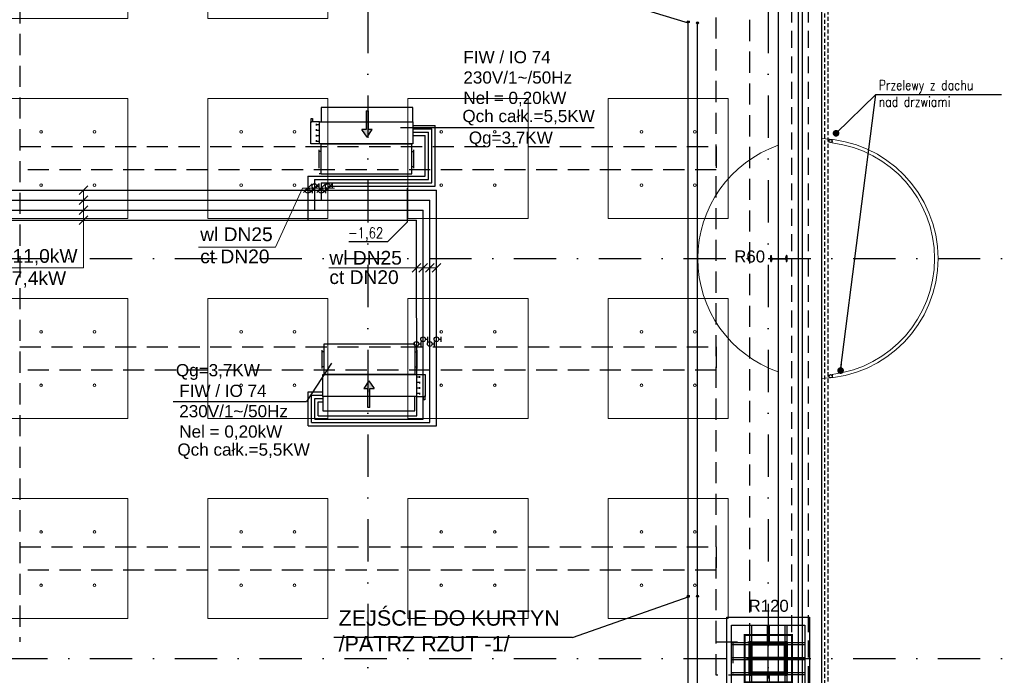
# Model space of a CAD drawing. Header units: centimetres. Extents: x -10702 to 24628, y -4437 to 19798.
# Tile 48 of 92: x 12338 to 13814, y 6175 to 7158. Entities that reach past the tile are written whole.
import ezdxf

# ---------------------------------------------------------------- set-up
doc = ezdxf.new("R2010")
doc.units = ezdxf.units.CM
for name, pattern in [('Kondygnacja  -0_5$0$HIDDEN', [9.525, 6.35, -3.175]), ('Kondygnacja  -0_5$0$HIDDEN2', [4.7625, 3.175, -1.5875]), ('Osie rzutów$0$DASHDOT2', [12.7, 6.35, -3.175, 0, -3.175])]:
    doc.linetypes.add(name, pattern=pattern)
doc.layers.get('0').update_dxf_attribs({"color": 8})
for name, color, linetype in [('bgde_dodatki powykonawcze', 7, 'Continuous'), ('bgde_w_opis', 2, 'Continuous'), ('KJP_KK_OPISY MOCY klimakonwektorów', 7, 'Continuous'), ('KJP_KURTYNY POWRÓT', 1, '05_kurtyna_pow'), ('KJP_KURTYNY ZASILANIE', 1, '05_kurtyna_zas'), ('Kondygnacja  -0_5$0$ARCH_INFO_ODPORNOŚĆ OGNIOWA', 8, 'Continuous'), ('Kondygnacja  -0_5$0$ARCH_INFO_OPISY', 8, 'Continuous'), ('Kondygnacja  -0_5$0$ARCH_KONSTR_POWYŻEJ RZUTU', 8, 'Kondygnacja  -0_5$0$HIDDEN'), ('Kondygnacja  -0_5$0$ARCH_KONSTR_POWYŻEJ RZUTU_IST', 8, 'Kondygnacja  -0_5$0$HIDDEN2'), ('Kondygnacja  -0_5$0$ARCH_KONSTRUKCJA_NIEWIDOCZNA', 8, 'Continuous'), ('Kondygnacja  -0_5$0$ARCH_NIEWIDOK_IST', 8, 'Kondygnacja  -0_5$0$HIDDEN'), ('Kondygnacja  -0_5$0$ARCH_OKŁADZINA', 8, 'Continuous'), ('Kondygnacja  -0_5$0$ARCH_STAL_IST', 8, 'Continuous'), ('Kondygnacja  -0_5$0$ARCH_SŁUPY', 8, 'Continuous'), ('Kondygnacja  -0_5$0$ARCH_WIDOK_IST', 8, 'Continuous'), ('Kondygnacja  -0_5$0$ARCH_ŚLUSARKA_DRZWI', 8, 'Continuous'), ('Kondygnacja  -0_5$0$ARCH_ŚLUSARKA_OKNA_IST', 8, 'Continuous'), ('Osie rzutów$0$ARCH_INFO_OSIE_IST', 8, 'Osie rzutów$0$DASHDOT2'), ('Osie rzutów$0$ARCH_INFO_OSIE_OPISY_IST', 8, 'Continuous')]:
    doc.layers.add(name, color=color, linetype=linetype)
for name, color, linetype, lineweight in [('bgde_opis ct 1', 7, 'Continuous', 20), ('bgde_rzędne wl ct', 7, 'Continuous', 25), ('bgde_urządzenia', 3, 'Continuous', 30), ('KJP_CT_kk_powrót', 30, '04_CT_KOMF_POW', 25), ('KJP_CT_kk_zasil', 30, '04_CT_KOMF_ZAS', 25), ('KJP_WL_kk zasil', 150, '04_WL_KOMF_ZAS', 25), ('KJP_WL_kk_powr', 150, '04_WL_KOMF_POW', 25), ('Kondygnacja  -0_5$0$ARCH_WIDOK', 8, 'Continuous', 13), ('SU Lampy kwadratowe  -05$0$ARCH_SUFITY_PODWIESZANE', 8, 'Continuous', 9)]:
    doc.layers.add(name, color=color, linetype=linetype, lineweight=lineweight)
doc.styles.add('Arial', font='arial.ttf')
doc.styles.add('Kondygnacja  -0_5$0$Arial', font='arial.ttf')
doc.styles.add('Kondygnacja  -0_5$0$ROMANS-50-CM', font='romans.shx', dxfattribs={"width": 0.8, "height": 10})
doc.styles.add('Kondygnacja  -0_5$0$Standard', font='txt')
doc.styles.add('st rom', font='Romans.shx', dxfattribs={"width": 0.8})
doc.linetypes.add('04_CT_KOMF_POW', pattern='A,100,-15,["CTKp",Standard,S=10,R=0,X=-10,Y=-5],-35', length=150)
doc.linetypes.add('04_CT_KOMF_ZAS', pattern='A,100,-15,["CTKz",Standard,S=10,R=0,X=-10,Y=-5],-35', length=150)
doc.linetypes.add('04_WL_KOMF_POW', pattern='A,100,-15,["WLKp",Standard,S=10,R=0,X=-10,Y=-5],-35', length=150)
doc.linetypes.add('04_WL_KOMF_ZAS', pattern='A,100,-15,["WLKz",Standard,S=10,R=0,X=-10,Y=-5],-35', length=150)
doc.linetypes.add('05_kurtyna_pow', pattern='A,50,-15,["KPp",Standard,S=10,R=0,X=-10,Y=-7.5],-35', length=100)
doc.linetypes.add('05_kurtyna_zas', pattern='A,50,-15,["KPz",Standard,S=10,R=0,X=-10,Y=-7.5],-35', length=100)
doc.dimstyles.new('Kondygnacja  -0_5$0$ISO-25', dxfattribs={"dimtxt": 2.5, "dimasz": 2.5, "dimexe": 1.25, "dimexo": 0.625, "dimtad": 1, "dimtxsty": 'Kondygnacja  -0_5$0$Standard', "dimcen": 2.5, "dimadec": 0, "dimazin": 0, "dimtfac": 1, "dimtmove": 0, "dimatfit": 3, "dimfxl": 0, "dimarcsym": 0})
pattern_1 = [(45, (-1133.3117, -3177.9858), (-0.6735192, 0.6735192), [])]

# ---------------------------------------------------------------- blocks, each defined once
blk = doc.blocks.new('Osie rzutów')
at = {"layer": 'Osie rzutów$0$ARCH_INFO_OSIE_IST', "ltscale": 10}
for p, q in [((12860, 12510), (12860, 4623.26)), ((13460, 12510), (13460, 4623.26)), ((4436.04, 6800), (15156.54, 6800)), ((13460, 6170), (13460, 6230)), ((4436.04, 6200), (15156.54, 6200)), ((13490, 6200), (13430, 6200))]:
    blk.add_line(p, q, dxfattribs=at)
blk = doc.blocks.new('SU Lampy kwadratowe  -05$0$moduł sufitu')
at = {"layer": 'SU Lampy kwadratowe  -05$0$ARCH_SUFITY_PODWIESZANE'}
for points in [[(60, -60), (240, -60), (240, -240), (60, -240)], [(360, -60), (540, -60), (540, -240), (360, -240)], [(60, -360), (240, -360), (240, -540), (60, -540)], [(360, -360), (540, -360), (540, -540), (360, -540)]]:
    blk.add_lwpolyline(points, close=True, dxfattribs=at)
for centre in [(110, -110), (190, -110), (410, -110), (490, -110), (110, -190), (190, -190), (410, -190), (490, -190), (110, -410), (190, -410), (410, -410), (490, -410), (110, -490), (190, -490), (410, -490), (490, -490)]:
    blk.add_circle(centre, 2, dxfattribs=at)
blk = doc.blocks.new('SU Lampy kwadratowe  -05')
at = {"layer": 'SU Lampy kwadratowe  -05$0$ARCH_SUFITY_PODWIESZANE'}
for points in [[(12920, 7040), (13100, 7040), (13100, 6860), (12920, 6860)], [(13220, 7040), (13400, 7040), (13400, 6860), (13220, 6860)], [(12920, 6740), (13100, 6740), (13100, 6560), (12920, 6560)], [(13220, 6740), (13400, 6740), (13400, 6560), (13220, 6560)], [(12920, 6440), (13100, 6440), (13100, 6260), (12920, 6260)], [(13220, 6440), (13400, 6440), (13400, 6260), (13220, 6260)]]:
    blk.add_lwpolyline(points, close=True, dxfattribs=at)
for centre in [(12970, 6990), (13050, 6990), (13270, 6990), (13350, 6990), (12970, 6910), (13050, 6910), (13270, 6910), (13350, 6910), (12970, 6690), (13050, 6690), (13270, 6690), (13350, 6690), (12970, 6610), (13050, 6610), (13270, 6610), (13350, 6610), (12970, 6390), (13050, 6390), (13270, 6390), (13350, 6390), (12970, 6310), (13050, 6310), (13270, 6310), (13350, 6310)]:
    blk.add_circle(centre, 2, dxfattribs=at)
for p in [(12260, 7400), (12260, 6800)]:
    blk.add_blockref('SU Lampy kwadratowe  -05$0$moduł sufitu', p, dxfattribs=at)
blk = doc.blocks.new('Kondygnacja  -0_5$0$_Dot')
at = {"color": 0, "linetype": 'ByBlock', "lineweight": -2}
blk.add_line((-0.5, 0), (-1, 0), dxfattribs=at)
at = {"color": 0, "linetype": 'ByBlock', "const_width": 0.5}
blk.add_lwpolyline([(-0.25, 0, 1), (0.25, 0, 1)], format="xyb", close=True, dxfattribs=at)
blk = doc.blocks.new('Kondygnacja  -0_5$0$słup_kwadrat')
at = {"layer": 'Kondygnacja  -0_5$0$ARCH_SŁUPY', "lineweight": 40}
h = blk.add_hatch(dxfattribs=at)
h.set_pattern_fill('ANSI31', color=256, scale=0.3, style=0)
h.set_pattern_definition(pattern_1)
h.paths.add_polyline_path([(36, 34), (39, 34), (39, 84), (36, 84)])
h = blk.add_hatch(dxfattribs=at)
h.set_pattern_fill('ANSI31', color=256, scale=0.3, style=0)
h.set_pattern_definition(pattern_1)
h.paths.add_polyline_path([(89, 80), (89, 83), (39, 83), (39, 80)])
h = blk.add_hatch(dxfattribs=at)
h.set_pattern_fill('ANSI31', color=256, scale=0.3, style=0)
h.set_pattern_definition(pattern_1)
h.paths.add_polyline_path([(89, 34), (92, 34), (92, 84), (89, 84)])
h = blk.add_hatch(dxfattribs=at)
h.set_pattern_fill('ANSI31', color=256, scale=0.3, style=0)
h.set_pattern_definition(pattern_1)
h.paths.add_polyline_path([(89, 57.5), (89, 60.5), (39, 60.5), (39, 57.5)])
h = blk.add_hatch(dxfattribs=at)
h.set_pattern_fill('ANSI31', color=256, scale=0.3, style=0)
h.set_pattern_definition(pattern_1)
h.paths.add_polyline_path([(89, 35), (89, 38), (39, 38), (39, 35)])
at = {"layer": 'Kondygnacja  -0_5$0$ARCH_KONSTRUKCJA_NIEWIDOCZNA'}
blk.add_lwpolyline([(119, 109), (119, 9), (9, 9), (9, 109)], close=True, dxfattribs=at)
for points in [[(36, 109), (36, 84)], [(39, 109), (39, 84)], [(62.5, 109), (62.5, 83)], [(65.5, 109), (65.5, 83)], [(89, 109), (89, 84)], [(92, 109), (92, 84)], [(9, 83), (36, 83)], [(9, 80), (36, 80)], [(92, 83), (119, 83)], [(92, 80), (119, 80)], [(9, 60.5), (36, 60.5)], [(92, 60.5), (119, 60.5)], [(9, 57.5), (36, 57.5)], [(92, 57.5), (119, 57.5)], [(9, 38), (36, 38)], [(9, 35), (36, 35)], [(36, 34), (36, 9)], [(39, 34), (39, 9)], [(62.5, 35), (62.5, 9)], [(65.5, 35), (65.5, 9)], [(89, 34), (89, 9)], [(92, 38), (119, 38)], [(92, 35), (119, 35)], [(92, 34), (92, 9)]]:
    blk.add_lwpolyline(points, dxfattribs=at)
at = {"layer": 'Kondygnacja  -0_5$0$ARCH_OKŁADZINA'}
blk.add_lwpolyline([(2, 121), (126, 121), (126, -3), (2, -3)], close=True, dxfattribs=at)
at = {"layer": 'Kondygnacja  -0_5$0$ARCH_SŁUPY', "lineweight": 40}
for p, q in [((39, 60.5), (89, 60.5)), ((89, 57.5), (39, 57.5))]:
    blk.add_line(p, q, dxfattribs=at)
at = {"layer": 'Kondygnacja  -0_5$0$ARCH_SŁUPY', "lineweight": 50, "const_width": 3}
blk.add_lwpolyline([(28.5, 94.5), (99.5, 94.5), (99.5, 23.5), (28.5, 23.5)], close=True, dxfattribs=at)
at = {"layer": 'Kondygnacja  -0_5$0$ARCH_SŁUPY', "lineweight": 40}
for points in [[(36, 84), (39, 84), (39, 34), (36, 34)], [(89, 84), (92, 84), (92, 34), (89, 34)]]:
    blk.add_lwpolyline(points, close=True, dxfattribs=at)
for points in [[(89, 83), (39, 83)], [(39, 80), (89, 80)], [(89, 38), (39, 38)], [(39, 35), (89, 35)]]:
    blk.add_lwpolyline(points, dxfattribs=at)
blk = doc.blocks.new('Kondygnacja  -0_5$0$konstrukcja istniejąca -0.5')
at = {"layer": 'Kondygnacja  -0_5$0$ARCH_KONSTR_POWYŻEJ RZUTU_IST', "ltscale": 10}
for p, q in [((13382, 6225), (13432, 6225)), ((13382, 6175), (13382, 6225)), ((13432, 6175), (13382, 6175))]:
    blk.add_line(p, q, dxfattribs=at)
for points in [[(13432, 9825), (13432, 4975), (13382, 4975)], [(12338, 7375), (12338, 6225)], [(13382, 6225), (13382, 7375)], [(12338, 6967.9), (13382, 6967.9), (13382, 6932.9), (12338, 6932.9)], [(12338, 6667.9), (13382, 6667.9), (13382, 6632.9), (12338, 6632.9)], [(12338, 6367.9), (13382, 6367.9), (13382, 6332.9), (12338, 6332.9)], [(13407, 6225), (13407, 6175)]]:
    blk.add_lwpolyline(points, dxfattribs=at)

msp = doc.modelspace()

# ---------------------------------------------------------------- hatches: boundary and pattern name
at = {"layer": 'bgde_urządzenia'}
h = msp.add_hatch(color=256, dxfattribs=at)
h.paths.add_polyline_path([(12857.099, 7005.111), (12860.099, 7005.111), (12860.099, 6993.445), (12866.289, 6993.445), (12858.599, 6982.018), (12850.909, 6993.445), (12857.099, 6993.445)])
h.paths.add_polyline_path([(12857.099, 7021.779), (12860.099, 7021.779), (12860.099, 7005.111), (12857.099, 7005.111)])
h = msp.add_hatch(color=256, dxfattribs=at)
h.paths.add_polyline_path([(12863.024, 6593.417), (12860.024, 6593.417), (12860.024, 6605.083), (12853.834, 6605.083), (12861.524, 6616.511), (12869.214, 6605.083), (12863.024, 6605.083)])
h.paths.add_polyline_path([(12863.024, 6576.75), (12860.024, 6576.75), (12860.024, 6593.417), (12863.024, 6593.417)])

# ---------------------------------------------------------------- linework, layer by layer
at = {"layer": 'bgde_dodatki powykonawcze'}
for p, q in [((12783.375, 6908.75), (12786.807, 6908.75)), ((12786.807, 6905.091), (12786.807, 6912.408)), ((12803.375, 6908.772), (12806.807, 6908.772)), ((12806.807, 6905.113), (12806.807, 6912.431)), ((12773.383, 6901.759), (12776.815, 6901.759)), ((12776.815, 6898.1), (12776.815, 6905.418)), ((12793.383, 6901.782), (12796.815, 6901.782)), ((12796.815, 6898.123), (12796.815, 6905.441)), ((12936.235, 6671.976), (12939.667, 6671.976)), ((12939.667, 6668.317), (12939.667, 6675.635)), ((12946.227, 6678.966), (12949.659, 6678.966)), ((12949.659, 6675.307), (12949.659, 6682.625)), ((12956.235, 6671.999), (12959.666, 6671.999)), ((12959.666, 6668.34), (12959.666, 6675.658)), ((12966.227, 6678.989), (12969.659, 6678.989)), ((12969.659, 6675.33), (12969.659, 6682.648))]:
    msp.add_line(p, q, dxfattribs=at)
for centre in [(12779.775, 6908.75), (12799.775, 6908.772), (12769.783, 6901.759), (12789.783, 6901.782), (12932.635, 6671.976), (12942.627, 6678.966), (12952.635, 6671.999), (12962.627, 6678.989)]:
    msp.add_circle(centre, 3.6, dxfattribs=at)
at = {"layer": 'bgde_opis ct 1'}
for p, q in [((12439.984, 6909.059), (12427.097, 6896.172)), ((12776.219, 6912.2), (12763.331, 6899.313)), ((12786.219, 6912.2), (12773.331, 6899.313)), ((12796.219, 6912.2), (12783.331, 6899.313)), ((12806.219, 6912.2), (12793.331, 6899.313)), ((12439.984, 6894.059), (12427.097, 6881.172)), ((12433.54, 6786.16), (12433.54, 6902.616)), ((12721.259, 6817.318), (12761.693, 6905.757)), ((12761.693, 6905.757), (12809.979, 6905.757)), ((12439.984, 6879.059), (12427.097, 6866.172)), ((12439.984, 6864.059), (12427.097, 6851.172)), ((12606.234, 6817.318), (12721.259, 6817.318)), ((12939.071, 6792.604), (12926.183, 6779.716)), ((12949.071, 6792.604), (12936.183, 6779.716)), ((12959.071, 6792.604), (12946.183, 6779.716)), ((12969.048, 6792.604), (12956.16, 6779.716)), ((12433.54, 6786.16), (12210.434, 6786.16)), ((12801.363, 6786.161), (12962.627, 6786.16))]:
    msp.add_line(p, q, dxfattribs=at)
at = {"layer": 'bgde_rzędne wl ct'}
for p, q in [((12919.089, 6854.983), (12919.089, 6905.415)), ((12889.362, 6825.359), (12919.089, 6854.983)), ((12889.362, 6825.359), (12831.492, 6825.359))]:
    msp.add_line(p, q, dxfattribs=at)
at = {"layer": 'bgde_urządzenia'}
for p, q in [((12789.699, 7026.611), (12789.699, 7005.111)), ((12927.499, 7026.611), (12789.699, 7026.611)), ((12927.499, 7005.111), (12927.499, 7026.611)), ((12857.099, 7021.779), (12857.099, 6993.445)), ((12857.099, 7021.779), (12860.099, 7021.779)), ((12860.099, 7021.779), (12860.099, 6993.445)), ((12787.499, 7005.111), (12774.499, 7005.111)), ((12774.499, 6972.111), (12774.499, 7005.111)), ((12774.499, 7005.111), (12775.999, 7005.111)), ((12774.999, 7005.111), (12774.999, 7010.111)), ((12774.999, 7010.111), (12776.999, 7010.111)), ((12776.999, 7010.111), (12776.999, 7005.111)), ((12782.299, 7002.236), (12782.299, 6999.736)), ((12782.299, 7000.986), (12787.499, 7000.986)), ((12787.499, 6972.111), (12787.499, 7005.111)), ((12787.499, 7005.111), (12789.699, 7005.111)), ((12789.699, 7005.111), (12927.499, 7005.111)), ((12927.499, 7005.111), (12927.499, 6972.111)), ((12782.299, 6993.986), (12782.299, 6991.486)), ((12782.299, 6992.736), (12787.499, 6992.736)), ((12782.299, 6985.736), (12782.299, 6983.236)), ((12782.299, 6984.486), (12787.499, 6984.486)), ((12858.599, 6982.018), (12850.909, 6993.445)), ((12857.099, 6993.445), (12850.909, 6993.445)), ((12858.599, 6982.018), (12866.289, 6993.445)), ((12866.289, 6993.445), (12860.099, 6993.445)), ((12787.499, 6972.111), (12774.499, 6972.111)), ((12782.299, 6977.486), (12782.299, 6974.986)), ((12782.299, 6976.236), (12787.499, 6976.236)), ((12927.499, 6972.111), (12787.499, 6972.111)), ((12789.999, 6927.111), (12789.999, 6972.111)), ((12789.999, 6972.111), (12925.999, 6972.111)), ((12925.999, 6927.111), (12925.999, 6972.111)), ((12786.999, 6935.861), (12786.999, 6963.361)), ((12789.999, 6960.861), (12786.999, 6960.861)), ((12925.999, 6960.861), (12928.999, 6960.861)), ((12928.999, 6935.861), (12928.999, 6963.361)), ((12925.999, 6938.361), (12928.999, 6938.361)), ((12789.999, 6926.968), (12786.999, 6926.968)), ((12789.999, 6927.111), (12925.999, 6927.111)), ((12794.124, 6671.417), (12794.124, 6626.417)), ((12930.124, 6671.417), (12794.124, 6671.417)), ((12930.124, 6671.417), (12930.124, 6626.417)), ((12791.124, 6662.667), (12791.124, 6635.167)), ((12794.124, 6660.167), (12791.124, 6660.167)), ((12930.124, 6660.167), (12933.124, 6660.167)), ((12933.124, 6662.667), (12933.124, 6635.167)), ((12794.124, 6637.667), (12791.124, 6637.667)), ((12930.124, 6637.667), (12933.124, 6637.667)), ((12792.624, 6593.417), (12792.624, 6626.417)), ((12792.624, 6626.417), (12932.624, 6626.417)), ((12930.124, 6626.417), (12794.124, 6626.417)), ((12861.524, 6616.511), (12853.834, 6605.083)), ((12861.524, 6616.511), (12869.214, 6605.083)), ((12932.624, 6626.417), (12932.624, 6593.417)), ((12932.624, 6626.417), (12945.624, 6626.417)), ((12937.824, 6622.292), (12932.624, 6622.292)), ((12937.824, 6614.042), (12932.624, 6614.042)), ((12937.824, 6621.042), (12937.824, 6623.542)), ((12937.824, 6612.792), (12937.824, 6615.292)), ((12945.624, 6626.417), (12945.624, 6593.417)), ((12853.834, 6605.083), (12860.024, 6605.083)), ((12860.024, 6576.75), (12860.024, 6605.083)), ((12863.024, 6576.75), (12863.024, 6605.083)), ((12863.024, 6605.083), (12869.214, 6605.083)), ((12937.824, 6605.792), (12932.624, 6605.792)), ((12937.824, 6597.542), (12932.624, 6597.542)), ((12937.824, 6604.542), (12937.824, 6607.042)), ((12937.824, 6596.292), (12937.824, 6598.792)), ((12930.424, 6593.417), (12792.624, 6593.417)), ((12792.624, 6593.417), (12792.624, 6571.917)), ((12930.424, 6571.917), (12930.424, 6593.417)), ((12932.624, 6593.417), (12930.424, 6593.417)), ((12932.624, 6593.417), (12945.624, 6593.417)), ((12943.124, 6588.417), (12943.124, 6593.417)), ((12945.124, 6588.417), (12943.124, 6588.417)), ((12945.624, 6593.417), (12944.124, 6593.417)), ((12945.124, 6593.417), (12945.124, 6588.417)), ((12792.624, 6571.917), (12930.424, 6571.917)), ((12863.024, 6576.75), (12860.024, 6576.75))]:
    msp.add_line(p, q, dxfattribs=at)
at = {"layer": 'bgde_w_opis'}
for p, q in [((13166.799, 7206.451, -4.05), (13340.159, 7153.668, 4.05)), ((13166.799, 6231.825), (13341.663, 6293.269, 4.05))]:
    msp.add_line(p, q, dxfattribs=at)
at = {"layer": 'KJP_CT_kk_powrót'}
for p, q in [((12927.499, 6994.813), (12955.982, 6994.813)), ((12955.982, 6913.772), (12955.982, 6994.813)), ((12789.775, 6913.772), (12789.775, 6887.616)), ((12789.775, 6913.772), (12955.982, 6913.772)), ((10091.822, 6887.616), (12952.627, 6887.616)), ((12952.627, 6554.225), (12952.627, 6887.616)), ((12775.443, 6595.194), (12792.624, 6595.194)), ((12775.443, 6554.225), (12775.443, 6595.194)), ((12775.443, 6554.225), (12952.627, 6554.225))]:
    msp.add_line(p, q, dxfattribs=at)
at = {"layer": 'KJP_CT_kk_zasil'}
for p, q in [((12927.499, 6999.813), (12960.982, 6999.813)), ((12960.982, 6908.772), (12960.982, 6999.813)), ((12799.775, 6908.772), (12799.775, 6902.616)), ((12799.775, 6908.772), (12960.982, 6908.772)), ((10091.822, 6902.616), (12962.627, 6902.616)), ((12962.627, 6549.225), (12962.627, 6902.616)), ((12770.443, 6600.194), (12792.624, 6600.194)), ((12770.443, 6549.225), (12770.443, 6600.194)), ((12770.443, 6549.225), (12962.627, 6549.225))]:
    msp.add_line(p, q, dxfattribs=at)
at = {"layer": 'KJP_KK_OPISY MOCY klimakonwektorów'}
for p, q in [((12908.639, 6996.735), (12999.17, 6996.735)), ((12999.17, 6996.735), (13199.058, 6996.735)), ((12805.153, 6643.083), (12767.721, 6585.735)), ((12567.834, 6585.735), (12767.721, 6585.735))]:
    msp.add_line(p, q, dxfattribs=at)
at = {"layer": 'KJP_KURTYNY POWRÓT'}
msp.add_line((13340.179, 6078.913), (13340.179, 7155.168), dxfattribs=at)
at = {"layer": 'KJP_KURTYNY POWRÓT', "ltscale": 2}
for centre in [(13340.179, 7155.168, 4.05), (13353.83, 7153.374, 4.05), (13340.179, 6293.489, 4.05), (13353.83, 6293.489, 4.05)]:
    msp.add_circle(centre, 1.5, dxfattribs=at)
at = {"layer": 'KJP_KURTYNY ZASILANIE'}
msp.add_line((13353.83, 6065.262), (13353.83, 7153.374), dxfattribs=at)
at = {"layer": 'KJP_KURTYNY ZASILANIE', "color": 2, "linetype": 'Continuous'}
msp.add_line((13166.799, 6231.825), (12808.975, 6231.825), dxfattribs=at)
at = {"layer": 'KJP_WL_kk zasil'}
for p, q in [((12927.499, 6989.813), (12950.982, 6989.813)), ((12950.982, 6918.772), (12950.982, 6989.813)), ((12779.775, 6918.772), (12779.775, 6872.616)), ((12779.775, 6918.772), (12950.982, 6918.772)), ((10091.822, 6872.616), (12942.627, 6872.616)), ((12942.627, 6559.225), (12942.627, 6872.616)), ((12780.443, 6590.194), (12792.624, 6590.194)), ((12780.443, 6559.225), (12780.443, 6590.194)), ((12780.443, 6559.225), (12942.627, 6559.225))]:
    msp.add_line(p, q, dxfattribs=at)
at = {"layer": 'KJP_WL_kk_powr'}
for p, q in [((12927.499, 6984.813), (12945.982, 6984.813)), ((12945.982, 6923.772), (12945.982, 6984.813)), ((12769.775, 6923.772), (12769.775, 6857.474)), ((12769.775, 6923.772), (12945.982, 6923.772)), ((10091.822, 6857.616), (12932.627, 6857.616)), ((12933.362, 6564.225), (12932.627, 6857.616)), ((12785.443, 6585.194), (12792.624, 6585.194)), ((12785.443, 6564.225), (12785.443, 6585.194)), ((12785.443, 6564.225), (12933.362, 6564.225))]:
    msp.add_line(p, q, dxfattribs=at)
at = {"layer": 'Kondygnacja  -0_5$0$ARCH_NIEWIDOK_IST', "ltscale": 4}
for p, q in [((13495, 7370), (13495, 4965)), ((13520, 7370), (13520, 4940))]:
    msp.add_line(p, q, dxfattribs=at)
at = {"layer": 'Kondygnacja  -0_5$0$ARCH_NIEWIDOK_IST'}
for points in [[(13522.5, 4880), (13550, 4880), (13550.002, 8000), (13650.002, 8100), (13550.002, 8200), (13495.002, 8200)], [(13521.464, 4885), (13545, 4885), (13545.002, 8002.071), (13642.931, 8100), (13547.931, 8195), (13495.002, 8195)]]:
    msp.add_lwpolyline(points, dxfattribs=at)
at = {"layer": 'Kondygnacja  -0_5$0$ARCH_STAL_IST'}
for p, q in [((13464, 6795.5), (13464, 6804.5)), ((13464, 6804.5), (13464.38, 6804.5)), ((13464, 6804.5), (13464, 6795.5)), ((13465.576, 6800.82), (13465.13, 6803.75)), ((13486.424, 6800.82), (13486.87, 6803.75)), ((13488, 6804.5), (13487.62, 6804.5)), ((13488, 6795.5), (13488, 6804.5)), ((13488, 6804.5), (13488, 6795.5)), ((13464.38, 6795.5), (13464, 6795.5)), ((13464, 6795.5), (13464.38, 6795.5)), ((13465.576, 6799.18), (13465.13, 6796.25)), ((13466.026, 6800.37), (13485.974, 6800.37)), ((13466.026, 6799.63), (13485.974, 6799.63)), ((13486.424, 6799.18), (13486.87, 6796.25)), ((13487.62, 6795.5), (13488, 6795.5)), ((13488, 6795.5), (13487.62, 6795.5))]:
    msp.add_line(p, q, dxfattribs=at)
for centre, radius, start, end in [((13464.38, 6803.75), 0.75, 0, 90), ((13487.62, 6803.75), 0.75, 90, 180), ((13464.38, 6796.25), 0.75, 270, 0), ((13464.38, 6796.25), 0.75, 270, 0), ((13466.026, 6800.82), 0.45, 180, 270), ((13466.026, 6799.18), 0.45, 90, 180), ((13485.974, 6800.82), 0.45, 270, 0), ((13485.974, 6799.18), 0.45, 0, 90), ((13487.62, 6796.25), 0.75, 180, 270), ((13487.62, 6796.25), 0.75, 180, 270)]:
    msp.add_arc(centre, radius, start, end, dxfattribs=at)
at = {"layer": 'Kondygnacja  -0_5$0$ARCH_WIDOK'}
for radius, start, end in [(180, 109.302769, 250.697231), (180, 271.750722, 88.249278), (174.894, 277.010864, 82.989136)]:
    msp.add_arc((13534.501, 6800), radius, start, end, dxfattribs=at)
at = {"layer": 'Kondygnacja  -0_5$0$ARCH_WIDOK_IST'}
for p, q in [((13475, 7370), (13475, 4985)), ((13540, 7370), (13540, 4920))]:
    msp.add_line(p, q, dxfattribs=at)
at = {"layer": 'Kondygnacja  -0_5$0$ARCH_ŚLUSARKA_DRZWI'}
for points in [[(13555.848, 6973.586), (13555.848, 6978.73)], [(13555.848, 6626.414), (13555.848, 6621.27)]]:
    msp.add_lwpolyline(points, dxfattribs=at)
for centre in [(13553.369, 6976.371), (13553.369, 6623.629)]:
    msp.add_circle(centre, 2.479, dxfattribs=at)
at = {"layer": 'Kondygnacja  -0_5$0$ARCH_ŚLUSARKA_OKNA_IST'}
for p, q in [((13505, 7370), (13505, 4955)), ((13511, 7370), (13511, 4949))]:
    msp.add_line(p, q, dxfattribs=at)

# ---------------------------------------------------------------- block references
at = {"layer": 'Kondygnacja  -0_5$0$ARCH_KONSTR_POWYŻEJ RZUTU'}
msp.add_blockref('Kondygnacja  -0_5$0$konstrukcja istniejąca -0.5', (0, 0), dxfattribs=at)
at = {"layer": 'Kondygnacja  -0_5$0$ARCH_SŁUPY'}
msp.add_blockref('Kondygnacja  -0_5$0$słup_kwadrat', (13396, 6141), dxfattribs=at)
at = {"layer": 'Osie rzutów$0$ARCH_INFO_OSIE_OPISY_IST'}
msp.add_blockref('Osie rzutów', (0, 0), dxfattribs=at)
at = {"layer": 'SU Lampy kwadratowe  -05$0$ARCH_SUFITY_PODWIESZANE'}
msp.add_blockref('SU Lampy kwadratowe  -05', (0, 0), dxfattribs=at)

# ---------------------------------------------------------------- texts
at = {"layer": 'bgde_opis ct 1', "color": 2, "style": 'Arial'}
for s, p in [('wl DN25', (12608.561, 6826.187, 1634.188)), ('ct DN20', (12608.561, 6793.027, 1634.188)), ('wl DN25', (12802.204, 6790.981, 1634.188)), ('ct DN20', (12802.204, 6761.869, 1634.188))]:
    msp.add_text(s, height=20.583, rotation=360, dxfattribs=at).set_placement(p)
for s, p in [('wl DN40-11,0kW', (12209.016, 6793.681, -23509.109)), ('ct DN25-7,4kW', (12212.734, 6760.438, -23509.109))]:
    msp.add_text(s, height=20.58297, dxfattribs=at).set_placement(p)
at = {"layer": 'bgde_rzędne wl ct', "insert": (12830.225, 6846.613, 364.378), "char_height": 16, "width": 70.70316, "attachment_point": 1, "style": 'st rom'}
msp.add_mtext('-1,62', dxfattribs=at)
at = {"layer": 'KJP_KK_OPISY MOCY klimakonwektorów', "char_height": 18.326, "width": 421.7149, "attachment_point": 1, "style": 'Arial'}
for s, insert in [('FIW / IO 74\\P230V/1~/50Hz\\PNel = 0,20kW', (13003.016, 7111.361, 2308.732)), ('Qch całk.=5,5KW', (13001.558, 7023.017, 2308.732)), ('Qg=3,7KW', (13011.208, 6990.538, 2308.732)), ('Qg=3,7KW', (12572.122, 6641.845, 2308.732)), ('FIW / IO 74\\P230V/1~/50Hz\\PNel = 0,20kW', (12577.178, 6610.879, 2308.732)), ('Qch całk.=5,5KW', (12574.389, 6522.73, 2308.732))]:
    msp.add_mtext(s, dxfattribs=dict(at, insert=insert))
at = {"layer": 'KJP_KURTYNY ZASILANIE', "color": 2, "linetype": 'Continuous', "insert": (12816.033, 6272.573, 782.55), "char_height": 23.1, "width": 371.72237, "attachment_point": 1, "style": 'Arial'}
msp.add_mtext('ZEJŚCIE DO KURTYN /PATRZ RZUT -1/', dxfattribs=at)
at = {"layer": 'Kondygnacja  -0_5$0$ARCH_INFO_ODPORNOŚĆ OGNIOWA', "char_height": 18, "width": 53.33252, "attachment_point": 5, "style": 'Kondygnacja  -0_5$0$Arial'}
for s, insert in [('\\PR60', (13432.183, 6818.142)), ('\\PR120', (13460.71, 6294.184))]:
    msp.add_mtext(s, dxfattribs=dict(at, insert=insert))
at = {"layer": 'Kondygnacja  -0_5$0$ARCH_INFO_OPISY', "insert": (13625.552, 7067.834), "char_height": 15, "width": 626.53268, "attachment_point": 1, "style": 'Kondygnacja  -0_5$0$ROMANS-50-CM'}
msp.add_mtext('Przelewy z dachu \\Pnad drzwiami', dxfattribs=at)

# ---------------------------------------------------------------- leaders
at = {"layer": 'Kondygnacja  -0_5$0$ARCH_INFO_OPISY'}
for points in [[(13561.619, 6987.948), (13621.127, 7046.356), (13809.436, 7046.356)], [(13568.499, 6632.037), (13621.127, 7046.356), (13794.723, 7046.356)]]:
    msp.add_leader(points, dimstyle='Kondygnacja  -0_5$0$ISO-25', override={"dimscale": 5, "dimasz": 2, "dimtad": 0, "dimldrblk": 'Kondygnacja  -0_5$0$_Dot'}, dxfattribs=at)

doc.saveas('drawing.dxf')
